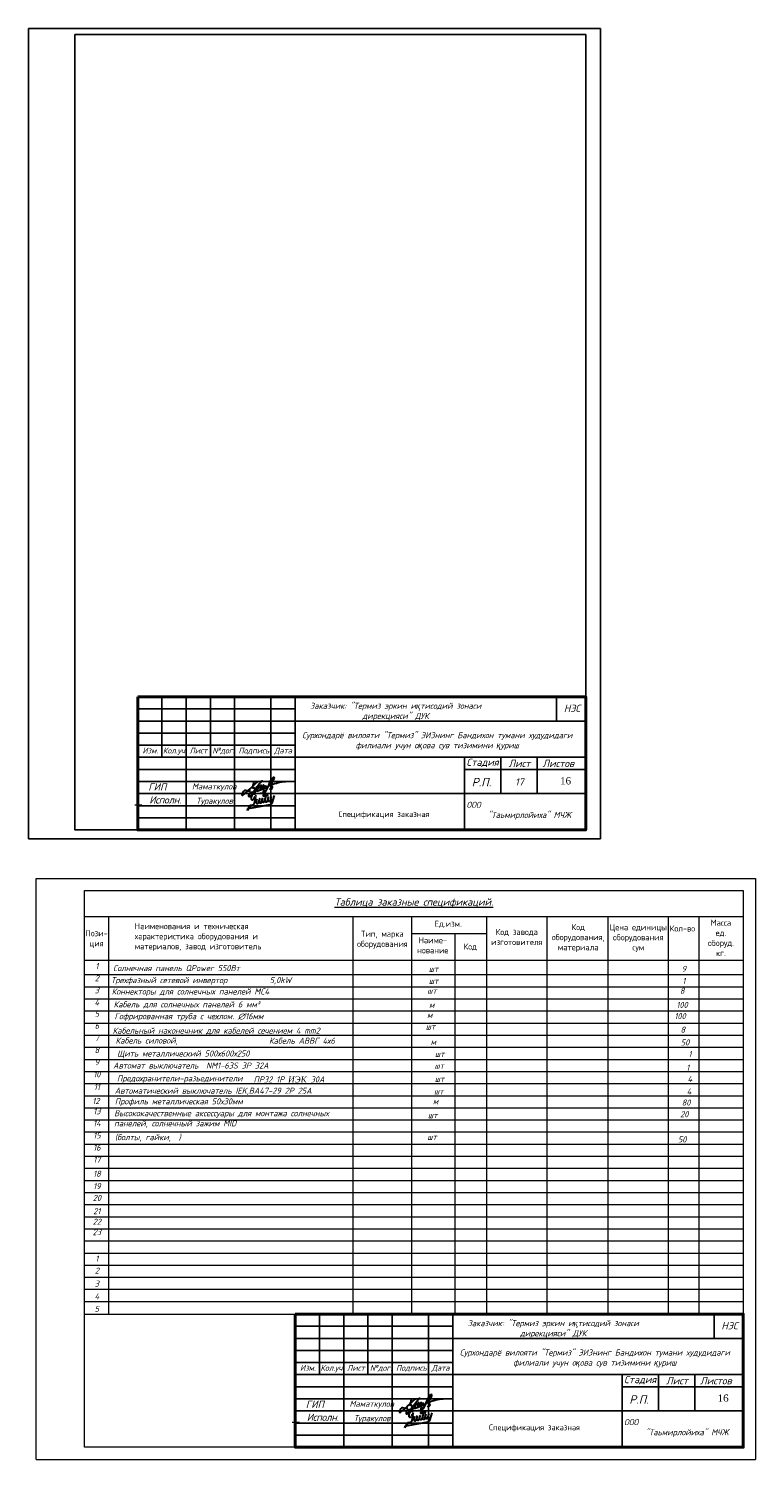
# Model space of a CAD drawing. Extents: x 10527 to 38813, y 13847 to 37526.
# Tile 1 of 256: x 35653 to 35953, y 30099 to 30690. Entities that reach past the tile are written whole.
import ezdxf

# ---------------------------------------------------------------- set-up
doc = ezdxf.new("R2010")
doc.units = 0
doc.header["$LTSCALE"] = 0.5
doc.header["$MEASUREMENT"] = 0
doc.layers.add('(004) Точки рельефа', color=7, linetype='Continuous')
doc.layers.add('Электрика', color=7, linetype='Continuous')
doc.layers.add('GEODS_POINT_GRID#_B', color=7, linetype='Continuous', true_color=0x000000)
doc.styles.add('ISOCPEUR', font='isocpeui.ttf', dxfattribs={"height": 300})
doc.styles.add('OOO-Kazar', font='isocpeur.ttf', dxfattribs={"height": 300})
doc.styles.get("Standard").update_dxf_attribs({"font": 'times.ttf'})
doc.styles.add('ГОСТ 250', font='isocpeur.ttf', dxfattribs={"height": 250})
doc.styles.add('Мой', font='isocpeui.ttf', dxfattribs={"height": 250})
doc.styles.add('Мой 250', font='isocpeui.ttf', dxfattribs={"height": 250})

# ---------------------------------------------------------------- blocks, each defined once
blk = doc.blocks.new('CrossCoord_m1')
at = {"layer": 'GEODS_POINT_GRID#_B', "color": 3, "lineweight": 20, "true_color": 0x00ff00, "flags": 128}
for points in [[(-3, 0), (3, 0)], [(0, 3), (0, -3)]]:
    blk.add_lwpolyline(points, dxfattribs=at)
blk = doc.blocks.new('енаеар')
at = {"color": 5, "lineweight": 30, "ltscale": 100}
for points in [[(2775756, -500781), (2775800, -500660, -0.26657), (2775930, -500600), (2776320, -500570)], [(2776388, -500654, 0.666286), (2776257, -500677, 0.666286)], [(2775729, -501198), (2776546, -501043, 0.273537), (2776637, -500959)], [(2775905, -500732, 0.104122), (2775865, -500812), (2775861, -500833)]]:
    blk.add_lwpolyline(points, format="xyb", dxfattribs=at)
for points in [[(2775901, -500990), (2775947, -500710), (2775960, -500670)], [(2776250, -500700), (2776444, -500663), (2776454, -500633)], [(2776250, -500700), (2776258, -500673)], [(2776328, -500865), (2776388, -500654)], [(2776637, -500959), (2776719, -500679)], [(2775599, -501298), (2775618, -501214)], [(2775652, -501232), (2775671, -501148)], [(2775700, -501080), (2775820, -501060)], [(2775707, -501203), (2775727, -501119)], [(2775969, -500933), (2776003, -500813)], [(2776070, -500970), (2776123, -500790)], [(2776079, -500940), (2776122, -500790)], [(2776089, -500910), (2776123, -500790)], [(2776190, -500947), (2776242, -500768)], [(2776201, -500910), (2776242, -500768)], [(2776208, -500888), (2776242, -500768)], [(2776309, -500925), (2776362, -500745)], [(2776322, -500881), (2776362, -500745)], [(2776429, -500902), (2776482, -500722)], [(2776439, -500870), (2776481, -500722)], [(2776549, -500879), (2776601, -500700)]]:
    blk.add_lwpolyline(points, dxfattribs=at)
for centre, radius, start, end in [((2775765, -501379), 185, 101.28801, 153.84918), ((2775812, -500800), 59.1, 161.66165, 325.89146), ((2775802, -500957), 104, 279.68589, 0.16229), ((2776020, -500950), 53.9, 161.56505, 349.20945), ((2776140, -500927), 53.9, 161.56505, 349.20945), ((2776259, -500905), 53.9, 161.56505, 349.20945), ((2776379, -500882), 53.9, 161.56505, 349.20945), ((2776499, -500859), 53.9, 161.56505, 349.20945), ((2776617, -500839), 53.9, 161.56505, 349.20945)]:
    blk.add_arc(centre, radius, start, end, dxfattribs=at)
blk = doc.blocks.new('2 Лайло')
at = {"color": 5, "lineweight": 30, "ltscale": 100}
for points in [[(2827360, -889570, -0.10617932), (2823120, -889140, 0.19070998), (2821940, -889450, 0.11505721), (2820080, -892210, 0.69437433), (2820859, -893070, 0.04568536), (2832940, -881848, -0.871731), (2833250, -882330)], [(2832060, -890130, 0.1143931), (2827090, -891320, 0.34110494), (2825820, -893870, 0.44325241), (2826770, -894100, 0.1151467), (2829770, -890870, -0.04277118), (2837000, -880930, -0.89520405), (2837670, -881260), (2837486, -881633)], [(2830159, -884642, 0.09038484), (2830460, -882010, 0.64863973), (2830120, -882010, -0.10091237), (2829120, -885790, 0.67885906), (2831160, -886520)], [(2835430, -886930, 0.0997963), (2836784, -884956, 0.67118478), (2836459, -884556, 0.09180614), (2832640, -889070, 0.56978633), (2833090, -889446, 0.09249591), (2835880, -888310), (2838831, -884881, 1.04872291), (2838510, -884610, -0.06351717), (2835665, -887964, 0.74931504), (2836129, -888489, 0.05768247), (2838940, -887230, 0.11880756), (2840300, -885630, 0.66770998), (2839952, -885334, 0.0569221), (2838703, -886803, 0.87882787), (2839173, -887345, 0.05621815), (2841085, -885857, 0.99524624), (2840780, -885470, 0.13097759), (2839680, -886780, 0.66495665), (2839850, -887071, 0.15065786), (2842440, -885830, 0.15607712), (2847918, -878815, 1.02592418), (2846813, -878036, 0.12077103), (2843130, -883850, -0.04754045), (2839410, -891490, -0.72277438), (2838720, -891330, -0.09152209), (2838820, -889340, -0.49913664), (2839300, -889110), (2840230, -889590)], [(2843940, -887400, 0.26833971), (2844540, -887870, 0.37126089), (2846430, -886600, 0.41927447), (2845640, -885670, -0.27716401), (2844920, -885430, -0.31421664), (2845269, -884383, -0.09796973), (2857480, -881370)]]:
    blk.add_lwpolyline(points, format="xyb", dxfattribs=at)
blk = doc.blocks.new('ыв')
at = {"color": 7, "linetype": 'Continuous'}
for p, q in [((219455.2, 4533634.97), (219640.2, 4533634.97)), ((219455.2, 4533579.97), (219455.2, 4533634.97)), ((219465.2, 4533609.97), (219465.2, 4533634.97)), ((219475.2, 4533579.97), (219475.2, 4533634.97)), ((219485.2, 4533609.97), (219485.2, 4533634.97)), ((219495.2, 4533579.97), (219495.2, 4533634.97)), ((219510.2, 4533579.97), (219510.2, 4533634.97)), ((219520.2, 4533579.97), (219520.2, 4533634.97)), ((219520.2, 4533624.97), (219640.2, 4533624.97)), ((219455.2, 4533614.97), (219520.2, 4533614.97)), ((219455.2, 4533609.97), (219520.2, 4533609.97)), ((219520.2, 4533609.97), (219640.2, 4533609.97)), ((219590.2, 4533609.97), (219590.2, 4533579.97)), ((219605.2, 4533594.97), (219605.2, 4533609.97)), ((219620.14, 4533594.97), (219620.14, 4533609.97)), ((219590.2, 4533604.97), (219640.2, 4533604.97)), ((219520.2, 4533594.97), (219640.2, 4533594.97))]:
    blk.add_line(p, q, dxfattribs=at)
at = {"color": 7, "ltscale": 2}
blk.add_line((219628.2, 4533634.97), (219628.2, 4533624.97), dxfattribs=at)
at = {"lineweight": 40}
blk.add_lwpolyline([(219455.2, 4533634.97), (219640.2, 4533634.97), (219640.2, 4533579.97), (219455.2, 4533579.97)], close=True, dxfattribs=at)
at = {"color": 7, "linetype": 'Continuous'}
for points in [[(219455.2, 4533629.97), (219520.2, 4533629.97)], [(219455.2, 4533624.97), (219520.2, 4533624.97)], [(219455.2, 4533619.97), (219520.2, 4533619.97)], [(219455.2, 4533604.97), (219520.2, 4533604.97)], [(219455.2, 4533599.97), (219520.2, 4533599.97)], [(219455.2, 4533594.97), (219520.2, 4533594.97)], [(219455.2, 4533589.97), (219520.2, 4533589.97)], [(219455.2, 4533584.97), (219520.2, 4533584.97)]]:
    blk.add_lwpolyline(points, dxfattribs=at)
at = {"color": 5, "lineweight": 30, "xscale": 0.0004820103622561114, "yscale": 0.0004820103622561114, "zscale": 0.0004820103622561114}
blk.add_blockref('2 Лайло', (218138.89, 4534024.81), dxfattribs=at)
at = {"color": 3, "xscale": 0.01, "yscale": 0.01, "zscale": 0.01}
blk.add_blockref('енаеар', (191744.48, 4538600.97), dxfattribs=at)
at = {"layer": 'GEODS_POINT_GRID#_B', "color": 3, "true_color": 0x00ff00, "xscale": 0.5, "yscale": 0.5, "zscale": 0.5}
blk.add_blockref('CrossCoord_m1', (219455.45, 4533590.38), dxfattribs=at)
at = {"attachment_point": 5, "style": 'ISOCPEUR'}
for s, insert, char_height, width in [('Заказчик: "Термиз эркин и{\\fTimes New Roman|b0|i1|c204|p18;қ}тисодий зонаси\\Pдирекцияси" ДУК                                                          ', (219561.71, 4533628.83), 2.5005, 119.8228), ('Сурхондарё вилояти "Термиз" ЭИЗнинг Бандихон тумани худудидаги филиали учун о{\\fArial|b0|i1|c204|p34;қ}ова сув тизимини {\\fArial|b0|i1|c204|p34;қ}уриш', (219578.91, 4533616.68), 2.50048, 119.8228), ('ООО                               "Таьмирлойиха" МЧЖ', (219614.6, 4533587.93), 2.5005, 49.8095)]:
    blk.add_mtext(s, dxfattribs=dict(at, insert=insert, char_height=char_height, width=width))
at = {"color": 0, "linetype": 'Continuous', "lineweight": 5, "style": 'OOO-Kazar'}
for s, insert, char_height, attachment_point in [('{\\fISOCPEUR|b0|i1|c204|p34;НЭС}', (219634.58, 4533628.72), 3, 8), ('{\\fISOCPEUR|b0|i1|c204|p34;Изм.}', (219460.39, 4533613.97), 2.4, 2), ('{\\fISOCPEUR|b0|i1|c204|p34;Кол.уч.}', (219470.51, 4533613.97), 2.4, 2), ('{\\fISOCPEUR|b0|i1|c204|p34;Лист}', (219480.23, 4533613.97), 2.4, 2), ('{\\fISOCPEUR|b0|i1|c204|p34;№дог.}', (219490.59, 4533613.97), 2.4, 2), ('{\\fISOCPEUR|b0|i1|c204|p34;Подпись}', (219503.16, 4533613.97), 2.4, 2), ('{\\fISOCPEUR|b0|i1|c204|p34;Дата}', (219515.21, 4533613.97), 2.4, 2), ('{\\fISOCPEUR|b0|i1|c204|p34;Стадия}', (219597.61, 4533605.97), 3, 8), ('{\\fISOCPEUR|b0|i1|c204|p34;Лист }', (219612.85, 4533605.97), 3, 8), ('{\\fISOCPEUR|b0|i1|c204|p34;Листов }', (219628.89, 4533605.97), 3, 8), ('{\\fISOCPEUR|b0|i1|c204|p34;Р.П.}', (219597.15, 4533597.97), 3.5, 8), ('{\\fISOCPEUR|b0|i1|c204|p34;\\T0.95;Исполн.}', (219466.53, 4533593.88), 3, 2)]:
    blk.add_mtext(s, dxfattribs=dict(at, insert=insert, char_height=char_height, attachment_point=attachment_point))
at = {"color": 0, "ltscale": 0.1, "insert": (219629.62, 4533601.77), "char_height": 3, "attachment_point": 1}
blk.add_mtext_dynamic_manual_height_columns('16', width=9.8042, gutter_width=12.5, heights=[0], dxfattribs=at)
at = {"color": 0, "insert": (219459.55, 4533599.23), "char_height": 3, "attachment_point": 1}
blk.add_mtext('{\\fISOCPEUR|b0|i1|c204|p34;\\C256;ГИП}', dxfattribs=at)
at = {"char_height": 2.5005, "width": 21.8041}
for s, insert, attachment_point in [('{\\fISOCPEUR|b0|i1|c204|p34; Маматкулов}', (219476.01, 4533597.6), 4), ('{\\fISOCPEUR|b0|i1|c204|p34;Туракулов}', (219486.91, 4533591.66), 5)]:
    blk.add_mtext(s, dxfattribs=dict(at, insert=insert, attachment_point=attachment_point))

msp = doc.modelspace()

# ---------------------------------------------------------------- linework, layer by layer
at = {"layer": '(004) Точки рельефа', "color": 18, "true_color": 0x000000}
for points in [[(35652.854, 30355.307), (35652.854, 30689.983), (35888.984, 30689.983), (35888.984, 30355.307)], [(35882.896, 30687.516), (35882.896, 30358.91), (35671.95, 30358.91), (35671.95, 30687.516)]]:
    msp.add_lwpolyline(points, close=True, dxfattribs=at)
at = {"lineweight": 20, "ltscale": 100}
msp.add_line((35675.959, 30158.859), (35947.959, 30158.859), dxfattribs=at)
at = {"layer": 'Электрика', "color": 7, "linetype": 'Continuous', "lineweight": 20}
for p, q in [((35655.959, 30338.859), (35952.959, 30338.859)), ((35655.959, 30098.859), (35655.959, 30338.859)), ((35952.959, 30338.859), (35952.959, 30098.859)), ((35675.959, 30333.859), (35947.959, 30333.859)), ((35675.959, 30103.859), (35675.959, 30333.859)), ((35947.959, 30333.859), (35947.959, 30103.859)), ((35947.959, 30103.859), (35675.959, 30103.859)), ((35655.959, 30098.859), (35952.959, 30098.859))]:
    msp.add_line(p, q, dxfattribs=at)
at = {"layer": 'Электрика', "lineweight": 20, "ltscale": 100}
for p, q in [((35675.959, 30323.127), (35947.959, 30323.127)), ((35686, 30158.859), (35686, 30323.127)), ((35786.936, 30158.859), (35786.936, 30323.127)), ((35811.052, 30158.859), (35811.052, 30323.127)), ((35842.052, 30158.859), (35842.052, 30323.127)), ((35867.048, 30158.859), (35867.048, 30323.127)), ((35892.173, 30158.859), (35892.173, 30323.127)), ((35917.033, 30158.859), (35917.033, 30323.127)), ((35929.801, 30158.859), (35929.801, 30323.127)), ((35811.052, 30316.127), (35842.052, 30316.127)), ((35829.052, 30158.859), (35829.052, 30316.127)), ((35675.959, 30305.127), (35947.959, 30305.127)), ((35675.959, 30199.127), (35947.959, 30199.127)), ((35675.959, 30194.127), (35947.959, 30194.127)), ((35675.959, 30189.127), (35947.959, 30189.127)), ((35675.959, 30184.127), (35947.959, 30184.127)), ((35675.959, 30179.127), (35947.959, 30179.127)), ((35675.959, 30174.127), (35947.959, 30174.127)), ((35675.959, 30169.127), (35947.959, 30169.127)), ((35675.959, 30164.127), (35947.959, 30164.127))]:
    msp.add_line(p, q, dxfattribs=at)
at = {"layer": 'Электрика', "lineweight": 20}
for p, q in [((35675.959, 30190.127), (35675.959, 30323.127)), ((35675.959, 30299.127), (35947.959, 30299.127)), ((35675.959, 30294.127), (35947.959, 30294.127)), ((35675.959, 30289.127), (35947.959, 30289.127)), ((35675.959, 30284.127), (35947.959, 30284.127)), ((35675.959, 30279.127), (35947.959, 30279.127)), ((35675.959, 30274.127), (35947.959, 30274.127)), ((35675.959, 30269.127), (35947.959, 30269.127)), ((35675.959, 30264.127), (35947.959, 30264.127)), ((35675.959, 30259.127), (35947.959, 30259.127)), ((35675.959, 30254.127), (35947.959, 30254.127)), ((35675.959, 30249.127), (35947.959, 30249.127)), ((35675.959, 30244.127), (35947.959, 30244.127)), ((35675.959, 30239.127), (35947.959, 30239.127)), ((35675.959, 30234.127), (35947.959, 30234.127)), ((35675.959, 30229.127), (35947.959, 30229.127)), ((35675.959, 30224.127), (35947.959, 30224.127)), ((35675.959, 30219.127), (35947.959, 30219.127)), ((35675.959, 30214.127), (35947.959, 30214.127)), ((35675.959, 30209.127), (35947.959, 30209.127)), ((35675.959, 30204.127), (35947.959, 30204.127))]:
    msp.add_line(p, q, dxfattribs=at)

# ---------------------------------------------------------------- block references
at = {"color": 18, "true_color": 0x000000}
for p in [(-183757.3, -4503221.057), (-183692.237, -4503476.108)]:
    msp.add_blockref('ыв', p, dxfattribs=at)

# ---------------------------------------------------------------- texts
at = {"color": 0, "lineweight": 15, "ltscale": 0.1, "insert": (35855.51, 30378.757, 629.582), "char_height": 2.9412, "width": 26.96073, "attachment_point": 5, "style": 'ISOCPEUR'}
msp.add_mtext('17', dxfattribs=at)
at = {"linetype": 'Continuous', "lineweight": 5, "char_height": 2.4, "attachment_point": 2, "style": 'OOO-Kazar'}
for insert in [(35799.582, 30366.656, 516.765), (35861.746, 30113.29, 516.765)]:
    msp.add_mtext('Спецификация заказная', dxfattribs=dict(at, insert=insert))
at = {"layer": 'Электрика', "lineweight": 20}
for s, insert, char_height, width, attachment_point, style in [('{\\fISOCPEUR|b1|i1|c204|p34;\\LТаблица заказные спецификаций.}', (35811.959, 30330.66), 3, 115.78595, 2, 'Мой'), ('Наименования и техническая характеристика оборудования и материалов, завод изготовитель', (35696.676, 30320.41), 2.5, 65.77151, 1, 'ГОСТ 250'), ('Ед.изм.', (35820.501, 30321.386), 2.5, 17.41278, 1, 'ГОСТ 250'), ('Код оборудования, материала', (35879.805, 30320.021), 2.5, 26.42923, 2, 'ГОСТ 250'), ('Цена единицы оборудования\\Pсум', (35904.608, 30319.957), 2.5, 29.69874, 2, 'ГОСТ 250'), ('Кол-во', (35917.6, 30319.452), 2.5, 18.83376, 1, 'ГОСТ 250'), ('Масса \\Pед.\\Pоборуд.\\Pкг.', (35938.736, 30321.807), 2.5, 20.18588, 2, 'ГОСТ 250'), ('Пози-\\Pция', (35680.927, 30317.471), 2.5, 17.78658, 2, 'ГОСТ 250'), ('Тип, марка оборудования', (35798.943, 30317.253), 2.5, 31.46099, 2, 'ГОСТ 250'), ('Наиме-\\Pнование', (35819.747, 30314.594), 2.5, 22.17681, 2, 'ГОСТ 250'), ('Код завода изготовителя', (35854.429, 30318.01), 2.5, 37.55545, 2, 'ГОСТ 250'), ('Код', (35832.467, 30311.993), 2.5, 5.697, 1, 'ГОСТ 250'), ('1', (35681.03, 30302.671), 2.5, 1.03545, 5, 'Мой'), ('шт', (35820.052, 30301.533), 2.5, 7.28883, 5, 'Мой'), ('2', (35681.03, 30297.671), 2.5, 1.03545, 5, 'Мой'), ('  5,0kW', (35755.276, 30296.602), 2.5, 54.28867, 5, 'Мой'), ('шт', (35820.052, 30296.533), 2.5, 7.28883, 5, 'Мой'), ('4', (35681.03, 30287.671), 2.5, 1.03545, 5, 'Мой'), ('3', (35681.03, 30292.671), 2.5, 1.03545, 5, 'Мой'), ('шт', (35819.374, 30292.458), 2.5, 7.28883, 5, 'Мой'), ('5', (35681.03, 30282.976), 2.5, 1.03545, 5, 'Мой'), ('м', (35818.469, 30282.446), 2.5, 7.28883, 5, 'Мой'), ('м', (35819.307, 30286.625), 2.5, 7.28883, 5, 'Мой'), ('6', (35681.03, 30277.976), 2.5, 1.03545, 5, 'Мой'), ('шт', (35818.8, 30277.646), 2.5, 7.28883, 5, 'Мой'), ('7', (35681.03, 30272.976), 2.5, 1.03545, 5, 'Мой'), ('Кабель АВВГ 4х6', (35765.711, 30271.829), 2.5, 40.27173, 5, 'Мой'), ('м', (35819.982, 30271.347), 2.5, 7.28883, 5, 'Мой'), ('8', (35681.03, 30267.976), 2.5, 1.03545, 5, 'Мой'), ('шт', (35822.57, 30266.325), 2.5, 7.28883, 5, 'Мой'), ('9', (35681.03, 30262.976), 2.5, 1.03545, 5, 'Мой'), ('шт', (35822.397, 30261.473), 2.5, 7.28883, 5, 'Мой'), ('10', (35681.03, 30257.976), 2.5, 1.03545, 5, 'Мой'), ('11', (35681.03, 30252.688), 2.5, 1.03545, 5, 'Мой'), ('ПР32 1Р {\\fTimes New Roman|b0|i1|c204|p18;\\C0;ИЭК} 30А', (35760.373, 30255.813), 2.5, 31.64092, 5, 'Мой'), ('шт', (35822.529, 30256.073), 2.5, 7.28883, 5, 'Мой'), ('12', (35680.608, 30246.915), 2.5, 1.03545, 5, 'Мой'), ('шт', (35822.2, 30250.875), 2.5, 7.28883, 5, 'Мой'), ('13', (35681.03, 30242.688), 2.5, 1.03545, 5, 'Мой'), ('шт', (35819.696, 30241.075), 2.5, 7.28883, 5, 'Мой'), ('м', (35820.904, 30246.821), 2.5, 7.28883, 5, 'Мой'), ('14', (35681.03, 30237.688), 2.5, 1.03545, 5, 'Мой'), ('15', (35681.03, 30232.688), 2.5, 1.03545, 5, 'Мой'), ('шт', (35819.409, 30232.042), 2.5, 7.28883, 5, 'Мой'), ('16', (35681.03, 30227.688), 2.5, 1.03545, 5, 'Мой'), ('17', (35681.03, 30222.688), 2.5, 1.03545, 5, 'Мой'), ('18', (35681.03, 30216.875), 2.5, 1.03545, 5, 'Мой'), ('19', (35681.03, 30211.744), 2.5, 1.03545, 5, 'Мой'), ('20', (35681.03, 30206.891), 2.5, 1.03545, 5, 'Мой'), ('21', (35681.03, 30201.413), 2.5, 1.03545, 5, 'Мой'), ('22', (35681.03, 30197.038), 2.5, 1.03545, 5, 'Мой'), ('23', (35681.03, 30192.739), 2.5, 1.03545, 5, 'Мой'), ('1', (35681.03, 30181.836), 2.5, 1.03545, 5, 'Мой'), ('2', (35681.03, 30176.849), 2.5, 1.03545, 5, 'Мой'), ('3', (35681.03, 30171.482), 2.5, 1.03545, 5, 'Мой'), ('4', (35681.03, 30166.212), 2.5, 1.03545, 5, 'Мой'), ('5', (35681.03, 30161.037), 2.5, 1.03545, 5, 'Мой')]:
    msp.add_mtext(s, dxfattribs=dict(at, insert=insert, char_height=char_height, width=width, attachment_point=attachment_point, style=style))
at = {"layer": 'Электрика', "color": 250, "lineweight": 20, "char_height": 2.5, "width": 151.14528, "attachment_point": 1, "style": 'Мой 250'}
for s, insert in [('{\\C7;Солнечная панель QPower 550Вт }', (35687.764, 30303.09)), ('{\\C7;Трехфазный сетевой инвертор}', (35686.855, 30298.111)), ('{\\C256;Коннекторы для солнечных панелей MC4}', (35687.151, 30293.418)), ('{\\C256;\\c0;Кабель для солнечных панелей 6 мм²}', (35687.948, 30288.097)), ('\\A1;{\\C7;Гофрированная труба с чехлом. ∅16мм}', (35688.315, 30283.208)), ('{\\C256;Кабельный наконечник для кабелей сечением 4 mm2}', (35687.545, 30277.251)), ('{\\C256;Кабель силовой,}', (35688.753, 30273.165)), ('{\\C7;Щить металлический 500х600х250}', (35689.373, 30267.797)), ('{\\C7;Предохранители-разьединители}', (35689.332, 30257.545)), ('\\A1;{\\C7;Профиль металлическая 50х30мм}', (35688.438, 30248.025)), ('\\A1;{\\C7;Высококачественные аксессуары для монтажа солнечных \\Pпанелей, солнечный зажим MID\\H1.33333x; }', (35688.149, 30243.116)), ('\\A1;{\\C7; \\A0;\\C0;(болты, гайки,  ) }', (35686.872, 30233.234))]:
    msp.add_mtext(s, dxfattribs=dict(at, insert=insert))
at = {"layer": 'Электрика', "color": 0, "lineweight": 20, "char_height": 2.5}
for s, insert, width, attachment_point, style in [('9', (35923.417, 30301.533), 7.01044, 5, 'Мой'), ('1', (35923.417, 30296.533), 7.01044, 5, 'Мой'), ('8', (35922.739, 30292.458), 7.01044, 5, 'Мой'), ('100', (35921.845, 30281.989), 7.01044, 5, 'Мой'), ('100', (35922.672, 30286.625), 7.01044, 5, 'Мой'), ('8', (35923.023, 30276.409), 7.01044, 5, 'Мой'), ('50', (35923.913, 30271.136), 7.01044, 5, 'Мой'), ('1', (35925.935, 30266.325), 7.01044, 5, 'Мой'), ('\\A1;Автомат выключатель  NM1-63S 3P 32A ', (35687.736, 30262.83), 151.14528, 1, 'Мой 250'), ('1', (35925.012, 30260.661), 7.01044, 5, 'Мой'), ('4', (35925.894, 30256.073), 7.01044, 5, 'Мой'), ('\\A1;Автоматический выключатель IEK,ВА47-29 2Р 25А', (35688.395, 30252.424), 151.14528, 1, 'Мой 250'), ('80', (35924.367, 30246.297), 7.01044, 5, 'Мой'), ('4', (35925.564, 30250.875), 7.01044, 5, 'Мой'), ('20', (35923.615, 30241.466), 7.01044, 5, 'Мой'), ('50', (35922.737, 30231.057), 7.01044, 5, 'Мой')]:
    msp.add_mtext(s, dxfattribs=dict(at, insert=insert, width=width, attachment_point=attachment_point, style=style))

doc.saveas('drawing.dxf')
